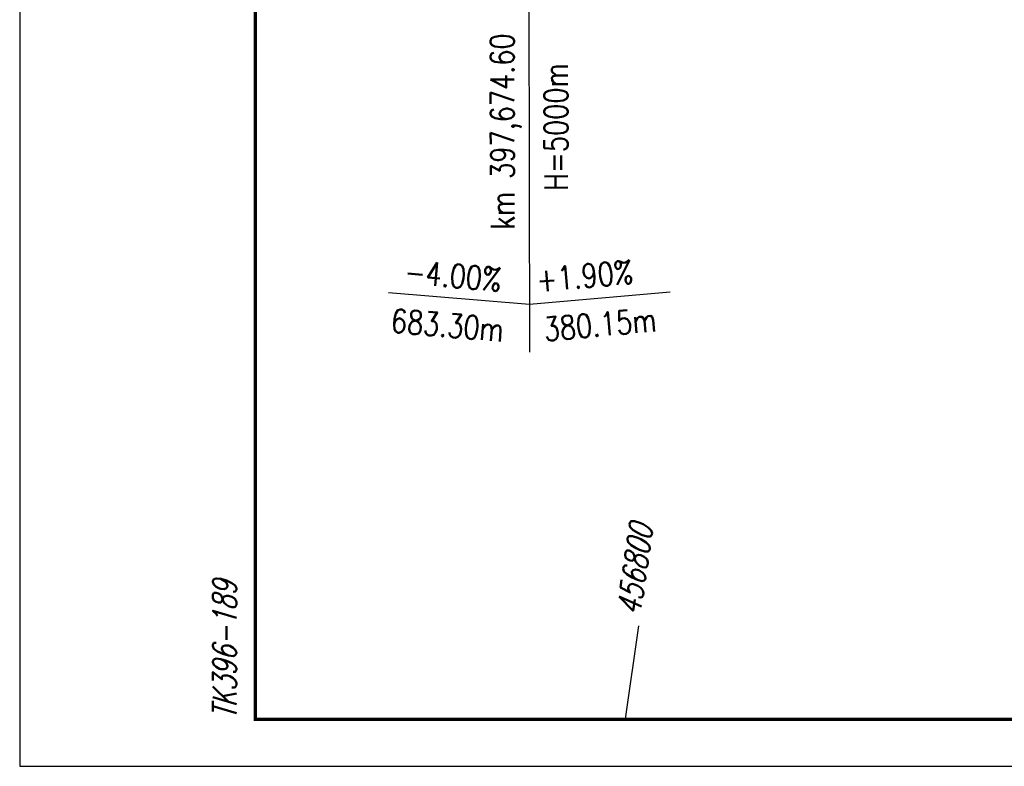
# Model space of a CAD drawing. Extents: x 0 to 1135, y 0 to 420.
# Tile 1 of 116: x 0 to 104, y 0 to 79. Entities that reach past the tile are written whole.
import ezdxf

# ---------------------------------------------------------------- set-up
doc = ezdxf.new("R2010")
doc.units = 0
doc.header["$LTSCALE"] = 2
doc.header["$MEASUREMENT"] = 0
doc.linetypes.add('AUSGEZOGEN', pattern=[0])
for name, color, linetype in [('FBRTOP', 8, 'AUSGEZOGEN'), ('NETZ', 250, 'AUSGEZOGEN'), ('NZ', 8, 'AUSGEZOGEN'), ('RAHMEN', 250, 'AUSGEZOGEN')]:
    doc.layers.add(name, color=color, linetype=linetype)
doc.styles.add('ROMANS', font='romans.shx', dxfattribs={"width": 0.8})

msp = doc.modelspace()

# ---------------------------------------------------------------- linework, layer by layer
at = {"layer": 'FBRTOP', "const_width": 0.5}
for points in [[(778.2, 222.13, 0.000004), (815.61, 224.8, -0.000002), (853.01, 227.47, -0.000001), (902.89, 231.04, 0.000001), (950, 234.4, 0.000002)], [(778.49, 218.14, 0.000004), (815.89, 220.81, -0.000002), (853.3, 223.48, -0.000001), (903.17, 227.05, 0.000001), (950, 230.39, 0.000002)], [(703.39, 216.78, -0.000001), (715.86, 217.67, 0.000009)], [(703.68, 212.79, -0.000001), (716.15, 213.68, 0.000009)]]:
    msp.add_lwpolyline(points, format="xyb", dxfattribs=at)
at = {"layer": 'NETZ'}
msp.add_line((64.3, 5.02), (65.71, 14.92), dxfattribs=at)
at = {"layer": 'NZ'}
for p, q in [((53.77, 193.47), (54.11, 43.93)), ((39.15, 50.29), (54.1, 49.02)), ((54.1, 49.02), (69.04, 50.36))]:
    msp.add_line(p, q, dxfattribs=at)
at = {"layer": 'RAHMEN'}
for p, q in [((0, 420), (0, 0)), ((0, 0), (950, 0))]:
    msp.add_line(p, q, dxfattribs=at)
at = {"layer": 'RAHMEN', "const_width": 0.35}
msp.add_lwpolyline([(25, 5), (1130, 5), (1130, 415), (25, 415), (25, 5)], dxfattribs=at)

# ---------------------------------------------------------------- texts
at = {"layer": 'NETZ', "style": 'ROMANS', "oblique": 16.6, "width": 0.75}
msp.add_text('456800', height=2.5, rotation=81.9288, dxfattribs=at).set_placement((65.85, 15.91))
at = {"layer": 'NZ', "style": 'ROMANS', "width": 0.8}
for s, rotation, p in [('km 397,674.60', 90.1294, (52.5, 56.94)), ('H=5000m', 90.1294, (58.18, 61.06)), ('-4.00%%%', 355.1294, (40.77, 51.25)), ('+1.90%%%', 5.1294, (54.94, 50.33)), ('683.30m', 355.1294, (39.32, 46.07)), ('380.15m', 5.1294, (55.72, 45.11))]:
    msp.add_text(s, height=2.5, rotation=rotation, dxfattribs=at).set_placement(p)
at = {"layer": 'RAHMEN', "style": 'ROMANS', "oblique": 16.6, "width": 0.75}
msp.add_text('TK396-189', height=2.5, rotation=90, dxfattribs=at).set_placement((23, 5))

doc.saveas('drawing.dxf')
